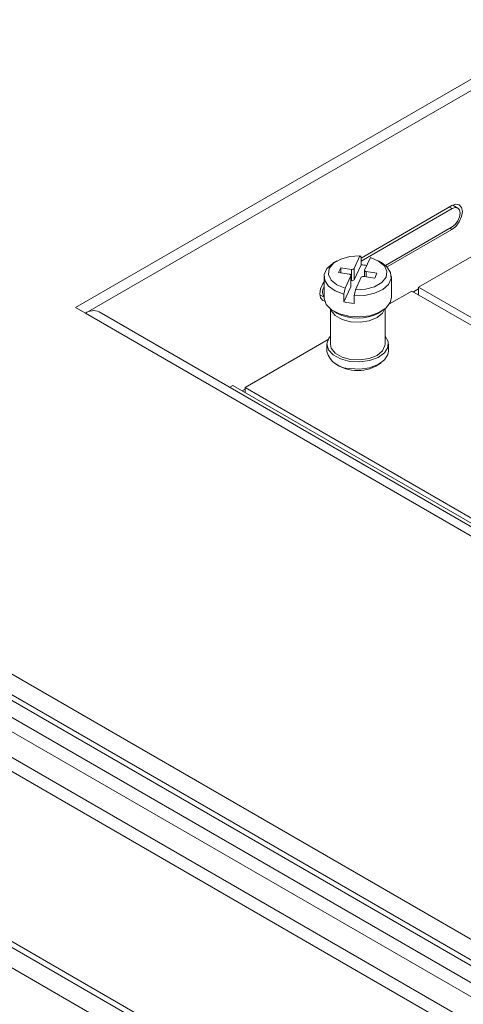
# Model space of a CAD drawing. Header units: millimetres. Extents: x 0 to 1118, y 0 to 864.
# Tile 211 of 256: x 775 to 788, y 258 to 287. Entities that reach past the tile are written whole.
import ezdxf

# ---------------------------------------------------------------- set-up
doc = ezdxf.new("R2010")
doc.units = ezdxf.units.MM

msp = doc.modelspace()

# ---------------------------------------------------------------- linework, layer by layer
at = {"color": 7, "linetype": 'Continuous', "lineweight": 15}
for p, q in [((776.627, 278.19), (810.993, 298.028)), ((776.91, 278.026), (811.276, 297.865)), ((881.596, 205.885), (748.79, 282.553)), ((880.282, 205.878), (748.283, 282.08)), ((880.532, 205.903), (748.533, 282.105)), ((747.855, 281.833), (879.854, 205.631)), ((879.604, 205.367), (747.605, 281.569)), ((787.552, 281.147), (784.915, 279.624)), ((787.723, 281.076), (787.578, 281.16)), ((747.282, 281.009), (879.281, 204.808)), ((787.561, 281.06), (784.915, 279.532)), ((879.177, 204.459), (747.178, 280.661)), ((785.623, 279.41), (787.561, 280.529)), ((785.67, 279.366), (787.552, 280.453)), ((786.584, 278.78), (789.06, 280.21)), ((784.882, 279.685), (784.713, 279.322)), ((784.915, 279.653), (784.882, 279.685)), ((784.213, 279.542), (784.125, 279.491)), ((784.915, 279.429), (784.713, 278.995)), ((784.915, 279.429), (784.915, 279.653)), ((785.015, 279.275), (785.184, 279.638)), ((785.507, 279.491), (785.419, 279.542)), ((784.323, 279.345), (784.258, 279.205)), ((784.258, 279.205), (784.572, 279.157)), ((784.637, 279.296), (784.323, 279.345)), ((784.323, 279.195), (784.323, 279.345)), ((784.616, 279.113), (784.448, 278.75)), ((784.616, 278.786), (784.616, 279.113)), ((784.619, 278.795), (784.619, 279.122)), ((784.637, 278.97), (784.637, 279.296)), ((784.713, 279.322), (784.713, 278.995)), ((785.013, 279.266), (785.013, 279.089)), ((785.373, 279.182), (785.059, 279.231)), ((785.309, 279.043), (785.373, 279.182)), ((783.838, 279.092), (783.838, 278.479)), ((784.637, 278.97), (784.619, 278.972)), ((784.75, 278.703), (784.918, 279.066)), ((784.995, 279.091), (785.309, 279.043)), ((785.793, 278.479), (785.793, 279.092)), ((783.717, 278.556), (783.838, 278.486)), ((784.616, 278.786), (784.415, 278.353)), ((784.448, 278.75), (784.415, 278.577)), ((784.415, 278.353), (784.415, 278.577)), ((784.717, 278.53), (784.75, 278.703)), ((784.717, 278.306), (784.717, 278.53)), ((786.389, 278.668), (785.738, 278.292)), ((786.389, 278.668), (789.403, 276.928)), ((786.584, 278.73), (786.433, 278.643)), ((786.584, 278.78), (789.506, 277.093)), ((786.584, 278.556), (786.584, 278.78)), ((776.91, 278.026), (776.627, 278.19)), ((776.627, 278.188), (776.627, 278.19)), ((776.91, 278.024), (776.627, 278.188)), ((776.91, 278.024), (776.91, 278.026)), ((828.706, 248.123), (776.91, 278.024)), ((828.938, 248.26), (777.31, 278.064)), ((784.022, 278.15), (784.022, 277.126)), ((784.125, 278.08), (784.213, 278.029)), ((785.419, 278.029), (785.507, 278.08)), ((785.61, 277.126), (785.61, 278.15)), ((783.955, 277.263), (781.545, 275.872)), ((783.923, 277.126), (783.923, 276.919)), ((785.709, 276.919), (785.709, 277.126)), ((781.102, 275.875), (781.192, 275.927)), ((781.192, 275.927), (829.028, 248.312)), ((781.545, 275.821), (781.46, 275.772)), ((781.545, 275.872), (807.178, 261.074)), ((781.545, 275.872), (781.545, 275.723)), ((747.282, 275.497), (878.501, 199.746))]:
    msp.add_line(p, q, dxfattribs=at)
at = {"color": 9, "linetype": 'Continuous', "lineweight": 15}
for p, q in [((787.561, 281.06), (787.481, 281.106)), ((787.49, 280.488), (787.552, 280.453)), ((785.059, 279.231), (785.059, 279.081)), ((747.178, 275.726), (878.786, 199.75)), ((877.378, 199.798), (747.552, 274.745))]:
    msp.add_line(p, q, dxfattribs=at)
at = {"color": 7, "linetype": 'Continuous', "lineweight": 15, "flags": 128}
for points in [[(787.552, 280.453), (787.667, 280.545), (787.765, 280.677), (787.83, 280.827), (787.853, 280.973), (787.83, 281.093), (787.765, 281.168), (787.667, 281.187), (787.552, 281.147)], [(787.561, 280.529), (787.649, 280.6), (787.723, 280.701), (787.773, 280.816), (787.791, 280.927), (787.773, 281.019), (787.723, 281.076), (787.649, 281.09), (787.561, 281.06)], [(784.882, 279.685), (784.589, 279.668), (784.323, 279.596), (784.116, 279.475), (783.992, 279.321), (783.966, 279.152), (784.041, 278.988), (784.209, 278.848), (784.448, 278.75)], [(784.415, 278.577), (784.16, 278.673), (783.968, 278.811), (783.859, 278.975), (783.844, 279.151), (783.923, 279.321), (784.089, 279.469), (784.125, 279.491)], [(785.507, 279.491), (785.663, 279.373), (785.772, 279.208), (785.788, 279.033), (785.709, 278.862), (785.543, 278.715), (785.306, 278.604), (785.022, 278.54), (784.717, 278.53)], [(784.75, 278.703), (785.043, 278.719), (785.308, 278.792), (785.515, 278.913), (785.639, 279.066), (785.665, 279.236), (785.59, 279.4), (785.423, 279.539), (785.184, 279.638)], [(784.616, 279.113), (784.618, 279.12), (784.618, 279.127), (784.615, 279.134), (784.61, 279.14), (784.603, 279.146), (784.594, 279.151), (784.584, 279.154), (784.572, 279.157)], [(785.015, 279.275), (785.013, 279.268), (785.014, 279.261), (785.016, 279.254), (785.022, 279.248), (785.029, 279.242), (785.038, 279.237), (785.048, 279.233), (785.059, 279.231)], [(783.838, 278.935), (783.804, 278.881), (783.739, 278.731), (783.716, 278.585), (783.739, 278.466), (783.804, 278.391), (783.856, 278.373)], [(784.619, 278.795), (784.618, 278.793), (784.616, 278.786)], [(783.838, 278.479), (783.84, 278.45), (783.903, 278.277), (784.056, 278.124), (784.283, 278.006), (784.563, 277.934), (784.867, 277.916), (785.166, 277.953), (785.431, 278.041), (785.636, 278.172), (785.76, 278.333), (785.793, 278.479)], [(784.585, 276.628), (784.317, 276.699), (784.104, 276.815), (783.967, 276.966), (783.923, 277.133), (783.975, 277.3), (784.022, 277.362)], [(784.61, 276.684), (784.361, 276.751), (784.166, 276.863), (784.049, 277.008), (784.022, 277.126)], [(785.61, 277.362), (785.699, 277.204), (785.695, 277.034), (785.595, 276.875), (785.412, 276.742), (785.163, 276.651), (784.877, 276.612), (784.585, 276.628)], [(785.61, 277.126), (785.607, 277.086), (785.535, 276.933), (785.377, 276.802), (785.151, 276.711), (784.885, 276.67), (784.61, 276.684)], [(785.709, 276.919), (785.695, 276.827), (785.595, 276.667), (785.412, 276.535), (785.163, 276.444), (784.877, 276.404), (784.585, 276.421)]]:
    msp.add_lwpolyline(points, dxfattribs=at)
at = {"color": 9, "linetype": 'Continuous', "lineweight": 15, "flags": 128}
msp.add_lwpolyline([(785.597, 278.14), (785.535, 278.028), (785.377, 277.898), (785.151, 277.806), (784.885, 277.765), (784.61, 277.779), (784.361, 277.846), (784.166, 277.959), (784.049, 278.103), (784.035, 278.14)], dxfattribs=at)
at = {"color": 7, "linetype": 'Continuous', "lineweight": 15}
for centre, radius, start, end in [((784.82, 277.8), 1.631, 80.8888, 86.6741), ((784.655, 279.368), 0.0742, 255.4757, 321.3904), ((784.655, 279.041), 0.0742, 255.4757, 321.3904), ((784.976, 279.02), 0.0742, 75.4757, 141.3904), ((784.088, 278.646), 0.293, 148.2818, 211.7182), ((784.805, 279.877), 1.573, 255.6365, 266.7774), ((777.145, 277.695), 0.404, 65.8432, 125.4672), ((784.816, 279.146), 1.269, 241.6443, 298.3557), ((784.568, 277.087), 0.667, 194.6556, 271.4334), ((784.816, 277.492), 1.134, 233.103, 306.897)]:
    msp.add_arc(centre, radius, start, end, dxfattribs=at)

doc.saveas('drawing.dxf')
